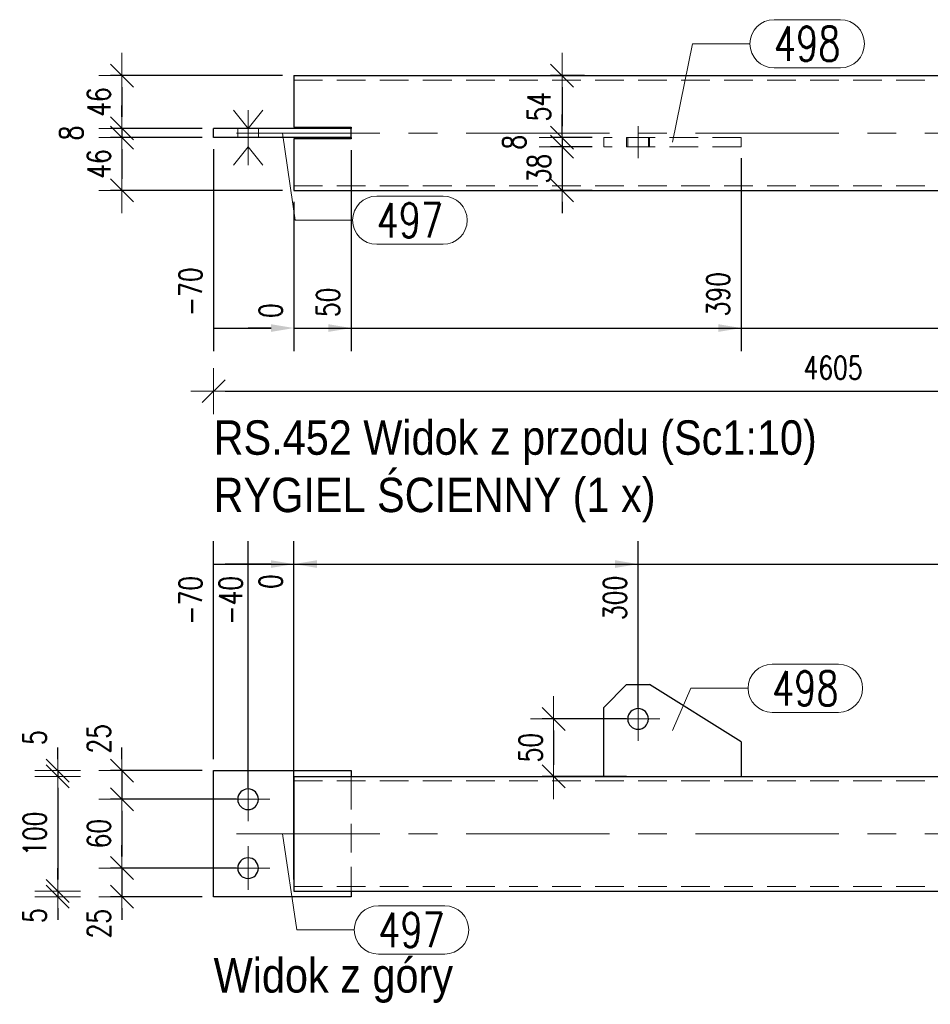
# Model space of a CAD drawing. Header units: millimetres. Extents: x -876 to 136, y 14938 to 15607.
# Tile 40 of 46: x -177 to -98, y 15332 to 15417. Entities that reach past the tile are written whole.
import ezdxf

# ---------------------------------------------------------------- set-up
doc = ezdxf.new("R2010")
doc.units = ezdxf.units.MM
doc.header["$LTSCALE"] = 10
doc.linetypes.add('HIDDEN', pattern=[0.375, 0.25, -0.125])
doc.linetypes.add('MITTE', pattern=[2, 1.25, -0.25, 0.25, -0.25])
doc.layers.get('Defpoints').update_dxf_attribs({"color": 1})
for name, color, linetype, lineweight in [('PS_Bolt', 4, 'Continuous', 13), ('PS_DIM', 4, 'Continuous', 13), ('PS_Hidden', 2, 'HIDDEN', 9), ('PS_Mid', 5, 'MITTE', 15), ('PS_Pos', 1, 'Continuous', 15), ('PS_Shape', 161, 'Continuous', 30), ('PS_SOLID', 7, 'Continuous', 30), ('PS_TEXT', 3, 'Continuous', 18)]:
    doc.layers.add(name, color=color, linetype=linetype, lineweight=lineweight)
doc.styles.add('gil', font='txt', dxfattribs={"width": 0.9})
doc.styles.add('simplex', font='simplex.shx', dxfattribs={"width": 0.75})
doc.dimstyles.new('1_10_GŁ_DS1-LS10', dxfattribs={"dimtxt": 2, "dimasz": 2, "dimexe": 2, "dimexo": 1, "dimgap": 1, "dimtad": 1, "dimjust": 4, "dimdec": 0, "dimlfac": 10, "dimtxsty": 'simplex', "dimblk1": 'NONE', "dimsah": 1, "dimcen": 2, "dimclrd": 256, "dimclre": 256, "dimclrt": 3, "dimadec": 1, "dimazin": 0, "dimtfac": 1, "dimtdec": 0, "dimtmove": 2, "dimatfit": 3, "dimfxl": 1, "dimarcsym": 0})
doc.dimstyles.new('1_10_PRZ', dxfattribs={"dimtxt": 2, "dimasz": 1, "dimexe": 2, "dimexo": 5, "dimgap": 1, "dimtad": 1, "dimdec": 0, "dimlfac": 10, "dimtxsty": 'simplex', "dimblk": 'dimznak', "dimcen": 2, "dimse1": 1, "dimse2": 1, "dimclrt": 3, "dimadec": 1, "dimazin": 0, "dimtfac": 1, "dimtdec": 0, "dimtix": 1, "dimtmove": 2, "dimatfit": 3, "dimldrblk": 'dim-grot', "dimfxl": 1, "dimarcsym": 0})
doc.dimstyles.new('1_10_PRZ_DS1-LS10', dxfattribs={"dimtxt": 2, "dimasz": 1, "dimexe": 2, "dimexo": 5, "dimgap": 1, "dimtad": 1, "dimdec": 0, "dimlfac": 10, "dimtxsty": 'simplex', "dimblk": 'dimznak', "dimcen": 2, "dimse1": 1, "dimse2": 1, "dimclrt": 3, "dimadec": 1, "dimazin": 0, "dimtfac": 1, "dimtdec": 0, "dimtix": 1, "dimtmove": 2, "dimatfit": 3, "dimldrblk": 'dim-grot', "dimfxl": 1, "dimarcsym": 0})
doc.dimstyles.new('1_10_SC', dxfattribs={"dimtxt": 2, "dimasz": 1, "dimexe": 1, "dimexo": 1, "dimgap": 1, "dimtad": 1, "dimdec": 0, "dimlfac": 10, "dimtxsty": 'simplex', "dimblk": 'dimznak', "dimcen": 2, "dimclrd": 256, "dimclre": 256, "dimclrt": 3, "dimadec": 1, "dimazin": 0, "dimtfac": 1, "dimtdec": 0, "dimtix": 1, "dimtmove": 2, "dimatfit": 3, "dimldrblk": 'dim-grot', "dimfxl": 1, "dimarcsym": 0})

# ---------------------------------------------------------------- blocks, each defined once
blk = doc.blocks.new('dimznak')
at = {"color": 0}
for points in [[(0, 2), (0, -2)], [(-2, 0), (2, 0)]]:
    blk.add_lwpolyline(points, dxfattribs=at)
at = {"color": 2}
blk.add_lwpolyline([(1, 1), (-1, -1)], dxfattribs=at)
blk = doc.blocks.new('*D165')
at = {"layer": 'Defpoints', "color": 0, "transparency": 16777216}
for p in [(-153.168, 15412.447), (-168.168, 15407.847), (-160.168, 15407.847)]:
    blk.add_point(p, dxfattribs=at)
at = {"layer": 'PS_DIM', "lineweight": -2, "transparency": 16777216}
for p, q in [((-154.168, 15412.447), (-169.168, 15412.447)), ((-168.168, 15411.447), (-168.168, 15408.847)), ((-161.168, 15407.847), (-169.168, 15407.847))]:
    blk.add_line(p, q, dxfattribs=at)
for p, rotation in [((-168.168, 15412.447), 90), ((-168.168, 15407.847), 270)]:
    blk.add_blockref('dimznak', p, dxfattribs=dict(at, rotation=rotation))
at = {"layer": 'PS_DIM', "color": 3, "transparency": 16777216, "insert": (-170.168, 15410.147), "char_height": 2, "attachment_point": 5, "rotation": 90, "style": 'simplex'}
blk.add_mtext('46', dxfattribs=at)
blk = doc.blocks.new('dim-grot')
blk.add_hatch(color=256).paths.add_polyline_path([(0, 0), (-2, 0.5), (-2, -0.5)])
blk.add_lwpolyline([(0, 0), (-2, 0.5), (-2, -0.5), (0, 0)])
blk = doc.blocks.new('*D166')
at = {"layer": 'Defpoints', "color": 0, "transparency": 16777216}
for p in [(-160.168, 15407.847), (-168.168, 15407.047), (-160.168, 15407.047)]:
    blk.add_point(p, dxfattribs=at)
at = {"layer": 'PS_DIM', "lineweight": -2, "transparency": 16777216}
for p, q in [((-168.168, 15408.847), (-168.168, 15409.847)), ((-161.168, 15407.847), (-169.168, 15407.847)), ((-168.168, 15407.847), (-168.168, 15407.047)), ((-161.168, 15407.047), (-169.168, 15407.047)), ((-168.168, 15406.047), (-168.168, 15405.047))]:
    blk.add_line(p, q, dxfattribs=at)
for p, rotation in [((-168.168, 15407.847), 270), ((-168.168, 15407.047), 90)]:
    blk.add_blockref('dimznak', p, dxfattribs=dict(at, rotation=rotation))
at = {"layer": 'PS_DIM', "color": 3, "transparency": 16777216, "insert": (-172.573, 15407.447), "char_height": 2, "attachment_point": 5, "rotation": 90, "style": 'simplex'}
blk.add_mtext('8', dxfattribs=at)
blk = doc.blocks.new('*D167')
at = {"layer": 'Defpoints', "color": 0, "transparency": 16777216}
for p in [(-160.168, 15407.047), (-168.168, 15402.447), (-153.168, 15402.447)]:
    blk.add_point(p, dxfattribs=at)
at = {"layer": 'PS_DIM', "lineweight": -2, "transparency": 16777216}
for p, q in [((-161.168, 15407.047), (-169.168, 15407.047)), ((-168.168, 15406.047), (-168.168, 15403.447)), ((-154.168, 15402.447), (-169.168, 15402.447))]:
    blk.add_line(p, q, dxfattribs=at)
for p, rotation in [((-168.168, 15407.047), 90), ((-168.168, 15402.447), 270)]:
    blk.add_blockref('dimznak', p, dxfattribs=dict(at, rotation=rotation))
at = {"layer": 'PS_DIM', "color": 3, "transparency": 16777216, "insert": (-170.168, 15404.747), "char_height": 2, "attachment_point": 5, "rotation": 90, "style": 'simplex'}
blk.add_mtext('46', dxfattribs=at)
blk = doc.blocks.new('*D267')
at = {"layer": 'Defpoints', "color": 0, "transparency": 16777216}
for p in [(-160.168, 15351.876), (-168.168, 15349.376), (-157.168, 15349.376)]:
    blk.add_point(p, dxfattribs=at)
at = {"layer": 'PS_DIM', "lineweight": -2, "transparency": 16777216}
for p, q in [((-168.168, 15352.876), (-168.168, 15353.876)), ((-161.168, 15351.876), (-169.168, 15351.876)), ((-168.168, 15351.876), (-168.168, 15349.376)), ((-158.168, 15349.376), (-169.168, 15349.376)), ((-168.168, 15348.376), (-168.168, 15347.376))]:
    blk.add_line(p, q, dxfattribs=at)
for p, rotation in [((-168.168, 15351.876), 270), ((-168.168, 15349.376), 90)]:
    blk.add_blockref('dimznak', p, dxfattribs=dict(at, rotation=rotation))
at = {"layer": 'PS_DIM', "color": 3, "transparency": 16777216, "insert": (-170.168, 15354.643), "char_height": 2, "attachment_point": 5, "rotation": 90, "style": 'simplex'}
blk.add_mtext('25', dxfattribs=at)
blk = doc.blocks.new('*D268')
at = {"layer": 'Defpoints', "color": 0, "transparency": 16777216}
for p in [(-157.168, 15349.376), (-168.168, 15343.376), (-157.168, 15343.376)]:
    blk.add_point(p, dxfattribs=at)
at = {"layer": 'PS_DIM', "lineweight": -2, "transparency": 16777216}
for p, q in [((-158.168, 15349.376), (-169.168, 15349.376)), ((-168.168, 15348.376), (-168.168, 15344.376)), ((-158.168, 15343.376), (-169.168, 15343.376))]:
    blk.add_line(p, q, dxfattribs=at)
for p, rotation in [((-168.168, 15349.376), 90), ((-168.168, 15343.376), 270)]:
    blk.add_blockref('dimznak', p, dxfattribs=dict(at, rotation=rotation))
at = {"layer": 'PS_DIM', "color": 3, "transparency": 16777216, "insert": (-170.168, 15346.376), "char_height": 2, "attachment_point": 5, "rotation": 90, "style": 'simplex'}
blk.add_mtext('60', dxfattribs=at)
blk = doc.blocks.new('*D269')
at = {"layer": 'Defpoints', "color": 0, "transparency": 16777216}
for p in [(-157.168, 15343.376), (-168.168, 15340.876), (-160.168, 15340.876)]:
    blk.add_point(p, dxfattribs=at)
at = {"layer": 'PS_DIM', "lineweight": -2, "transparency": 16777216}
for p, q in [((-168.168, 15344.376), (-168.168, 15345.376)), ((-158.168, 15343.376), (-169.168, 15343.376)), ((-168.168, 15343.376), (-168.168, 15340.876)), ((-161.168, 15340.876), (-169.168, 15340.876)), ((-168.168, 15339.876), (-168.168, 15338.876))]:
    blk.add_line(p, q, dxfattribs=at)
for p, rotation in [((-168.168, 15343.376), 270), ((-168.168, 15340.876), 90)]:
    blk.add_blockref('dimznak', p, dxfattribs=dict(at, rotation=rotation))
at = {"layer": 'PS_DIM', "color": 3, "transparency": 16777216, "insert": (-170.168, 15338.531), "char_height": 2, "attachment_point": 5, "rotation": 90, "style": 'simplex'}
blk.add_mtext('25', dxfattribs=at)
blk = doc.blocks.new('*D270')
at = {"layer": 'Defpoints', "color": 0, "transparency": 16777216}
for p in [(-148.168, 15351.876), (-173.763, 15351.376), (-153.168, 15351.376)]:
    blk.add_point(p, dxfattribs=at)
at = {"layer": 'PS_DIM', "color": 0, "lineweight": -2, "transparency": 16777216}
for p, q in [((-173.763, 15352.876), (-173.763, 15353.876)), ((-173.763, 15351.876), (-173.763, 15351.376)), ((-173.763, 15350.376), (-173.763, 15349.376))]:
    blk.add_line(p, q, dxfattribs=at)
for p, rotation in [((-173.763, 15351.876), 270), ((-173.763, 15351.376), 90)]:
    blk.add_blockref('dimznak', p, dxfattribs=dict(at, rotation=rotation))
at = {"layer": 'PS_DIM', "color": 3, "transparency": 16777216, "insert": (-175.763, 15354.752), "char_height": 2, "attachment_point": 5, "rotation": 90, "style": 'simplex'}
blk.add_mtext('5', dxfattribs=at)
blk = doc.blocks.new('*D271')
at = {"layer": 'Defpoints', "color": 0, "transparency": 16777216}
for p in [(-153.168, 15351.376), (-173.763, 15341.376), (-146.097, 15341.376)]:
    blk.add_point(p, dxfattribs=at)
at = {"layer": 'PS_DIM', "color": 0, "lineweight": -2, "transparency": 16777216}
blk.add_line((-173.763, 15350.376), (-173.763, 15342.376), dxfattribs=at)
for p, rotation in [((-173.763, 15351.376), 90), ((-173.763, 15341.376), 270)]:
    blk.add_blockref('dimznak', p, dxfattribs=dict(at, rotation=rotation))
at = {"layer": 'PS_DIM', "color": 3, "transparency": 16777216, "insert": (-175.763, 15346.376), "char_height": 2, "attachment_point": 5, "rotation": 90, "style": 'simplex'}
blk.add_mtext('100', dxfattribs=at)
blk = doc.blocks.new('*D272')
at = {"layer": 'Defpoints', "color": 0, "transparency": 16777216}
for p in [(-173.763, 15340.876), (-148.168, 15340.876), (-146.097, 15341.376)]:
    blk.add_point(p, dxfattribs=at)
at = {"layer": 'PS_DIM', "color": 0, "lineweight": -2, "transparency": 16777216}
for p, q in [((-173.763, 15342.376), (-173.763, 15343.376)), ((-173.763, 15341.376), (-173.763, 15340.876)), ((-173.763, 15339.876), (-173.763, 15338.876))]:
    blk.add_line(p, q, dxfattribs=at)
for p, rotation in [((-173.763, 15341.376), 270), ((-173.763, 15340.876), 90)]:
    blk.add_blockref('dimznak', p, dxfattribs=dict(at, rotation=rotation))
at = {"layer": 'PS_DIM', "color": 3, "transparency": 16777216, "insert": (-175.763, 15339.238), "char_height": 2, "attachment_point": 5, "rotation": 90, "style": 'simplex'}
blk.add_mtext('5', dxfattribs=at)
blk = doc.blocks.new('*D299')
at = {"layer": 'Defpoints', "color": 0, "transparency": 16777216}
for p in [(-160.168, 15407.047), (-153.168, 15402.447), (-153.168, 15390.447)]:
    blk.add_point(p, dxfattribs=at)
at = {"layer": 'PS_DIM', "lineweight": -2, "transparency": 16777216}
for p, q in [((-160.168, 15406.047), (-160.168, 15388.447)), ((-153.168, 15401.447), (-153.168, 15388.447)), ((-160.168, 15390.447), (-155.168, 15390.447))]:
    blk.add_line(p, q, dxfattribs=at)
at = {"layer": 'PS_DIM', "transparency": 16777216}
blk.add_solid([(-155.168, 15390.781), (-155.168, 15390.114), (-153.168, 15390.447)], dxfattribs=at)
at = {"layer": 'PS_DIM', "color": 3, "transparency": 16777216, "insert": (-162.188, 15393.61), "char_height": 2, "attachment_point": 5, "rotation": 90, "style": 'simplex'}
blk.add_mtext('-70', dxfattribs=at)
blk = doc.blocks.new('_None')
blk = doc.blocks.new('*D300')
at = {"layer": 'Defpoints', "color": 0, "transparency": 16777216}
for p in [(-153.168, 15402.447), (-153.168, 15402.447), (-153.168, 15390.447)]:
    blk.add_point(p, dxfattribs=at)
at = {"layer": 'PS_DIM', "lineweight": -2, "transparency": 16777216}
for p, q in [((-153.168, 15401.447), (-153.168, 15388.447)), ((-153.168, 15401.447), (-153.168, 15388.447)), ((-155.168, 15390.447), (-157.168, 15390.447)), ((-153.168, 15390.447), (-151.168, 15390.447))]:
    blk.add_line(p, q, dxfattribs=at)
at = {"layer": 'PS_DIM', "transparency": 16777216}
blk.add_solid([(-155.168, 15390.781), (-155.168, 15390.114), (-153.168, 15390.447)], dxfattribs=at)
at = {"layer": 'PS_DIM', "color": 3, "transparency": 16777216, "insert": (-155.188, 15391.967), "char_height": 2, "attachment_point": 5, "rotation": 90, "style": 'simplex'}
blk.add_mtext('0', dxfattribs=at)
blk = doc.blocks.new('*D301')
at = {"layer": 'Defpoints', "color": 0, "transparency": 16777216}
for p in [(-148.168, 15406.947), (-153.168, 15402.447), (-148.168, 15390.447)]:
    blk.add_point(p, dxfattribs=at)
at = {"layer": 'PS_DIM', "lineweight": -2, "transparency": 16777216}
for p, q in [((-148.168, 15405.947), (-148.168, 15388.447)), ((-153.168, 15401.447), (-153.168, 15388.447)), ((-153.168, 15390.447), (-150.168, 15390.447))]:
    blk.add_line(p, q, dxfattribs=at)
at = {"layer": 'PS_DIM', "transparency": 16777216}
blk.add_solid([(-150.168, 15390.781), (-150.168, 15390.114), (-148.168, 15390.447)], dxfattribs=at)
at = {"layer": 'PS_DIM', "color": 3, "transparency": 16777216, "insert": (-150.188, 15392.682), "char_height": 2, "attachment_point": 5, "rotation": 90, "style": 'simplex'}
blk.add_mtext('50', dxfattribs=at)
blk = doc.blocks.new('*D302')
at = {"layer": 'Defpoints', "color": 0, "transparency": 16777216}
for p in [(-114.168, 15406.247), (-153.168, 15402.447), (-114.168, 15390.447)]:
    blk.add_point(p, dxfattribs=at)
at = {"layer": 'PS_DIM', "lineweight": -2, "transparency": 16777216}
for p, q in [((-114.168, 15405.247), (-114.168, 15388.447)), ((-153.168, 15401.447), (-153.168, 15388.447)), ((-153.168, 15390.447), (-116.168, 15390.447))]:
    blk.add_line(p, q, dxfattribs=at)
at = {"layer": 'PS_DIM', "transparency": 16777216}
blk.add_solid([(-116.168, 15390.781), (-116.168, 15390.114), (-114.168, 15390.447)], dxfattribs=at)
at = {"layer": 'PS_DIM', "color": 3, "transparency": 16777216, "insert": (-116.188, 15393.396), "char_height": 2, "attachment_point": 5, "rotation": 90, "style": 'simplex'}
blk.add_mtext('390', dxfattribs=at)
blk = doc.blocks.new('*D303')
at = {"layer": 'Defpoints', "color": 0, "transparency": 16777216}
for p in [(-153.168, 15402.447), (-59.168, 15402.447), (-59.168, 15390.447)]:
    blk.add_point(p, dxfattribs=at)
at = {"layer": 'PS_DIM', "lineweight": -2, "transparency": 16777216}
for p, q in [((-153.168, 15401.447), (-153.168, 15388.447)), ((-59.168, 15401.447), (-59.168, 15388.447)), ((-153.168, 15390.447), (-61.168, 15390.447))]:
    blk.add_line(p, q, dxfattribs=at)
at = {"layer": 'PS_DIM', "transparency": 16777216}
blk.add_solid([(-61.168, 15390.781), (-61.168, 15390.114), (-59.168, 15390.447)], dxfattribs=at)
at = {"layer": 'PS_DIM', "color": 3, "transparency": 16777216, "insert": (-61.188, 15394.11), "char_height": 2, "attachment_point": 5, "rotation": 90, "style": 'simplex'}
blk.add_mtext('4465', dxfattribs=at)
blk = doc.blocks.new('*D304')
at = {"layer": 'Defpoints', "color": 0, "transparency": 16777216}
for p in [(-52.168, 15407.047), (-153.168, 15402.447), (-52.168, 15390.447)]:
    blk.add_point(p, dxfattribs=at)
at = {"layer": 'PS_DIM', "lineweight": -2, "transparency": 16777216}
for p, q in [((-52.168, 15406.047), (-52.168, 15388.447)), ((-153.168, 15401.447), (-153.168, 15388.447)), ((-153.168, 15390.447), (-54.168, 15390.447))]:
    blk.add_line(p, q, dxfattribs=at)
at = {"layer": 'PS_DIM', "transparency": 16777216}
blk.add_solid([(-54.168, 15390.781), (-54.168, 15390.114), (-52.168, 15390.447)], dxfattribs=at)
at = {"layer": 'PS_DIM', "color": 3, "transparency": 16777216, "insert": (-54.188, 15394.11), "char_height": 2, "attachment_point": 5, "rotation": 90, "style": 'simplex'}
blk.add_mtext('4535', dxfattribs=at)
blk = doc.blocks.new('*D305')
at = {"layer": 'Defpoints', "color": 0, "transparency": 16777216}
for p in [(-126.833, 15412.447), (-129.799, 15407.047), (-126.168, 15407.047)]:
    blk.add_point(p, dxfattribs=at)
at = {"layer": 'PS_DIM', "lineweight": -2, "transparency": 16777216}
for p, q in [((-127.833, 15412.447), (-130.799, 15412.447)), ((-129.799, 15411.447), (-129.799, 15408.047)), ((-127.168, 15407.047), (-130.799, 15407.047))]:
    blk.add_line(p, q, dxfattribs=at)
for p, rotation in [((-129.799, 15412.447), 90), ((-129.799, 15407.047), 270)]:
    blk.add_blockref('dimznak', p, dxfattribs=dict(at, rotation=rotation))
at = {"layer": 'PS_DIM', "color": 3, "transparency": 16777216, "insert": (-131.799, 15409.747), "char_height": 2, "attachment_point": 5, "rotation": 90, "style": 'simplex'}
blk.add_mtext('54', dxfattribs=at)
blk = doc.blocks.new('*D306')
at = {"layer": 'Defpoints', "color": 0, "transparency": 16777216}
for p in [(-126.168, 15407.047), (-129.799, 15406.247), (-126.168, 15406.247)]:
    blk.add_point(p, dxfattribs=at)
at = {"layer": 'PS_DIM', "lineweight": -2, "transparency": 16777216}
for p, q in [((-129.799, 15408.047), (-129.799, 15409.047)), ((-127.168, 15407.047), (-130.799, 15407.047)), ((-129.799, 15407.047), (-129.799, 15406.247)), ((-127.168, 15406.247), (-130.799, 15406.247)), ((-129.799, 15405.247), (-129.799, 15404.247))]:
    blk.add_line(p, q, dxfattribs=at)
for p, rotation in [((-129.799, 15407.047), 270), ((-129.799, 15406.247), 90)]:
    blk.add_blockref('dimznak', p, dxfattribs=dict(at, rotation=rotation))
at = {"layer": 'PS_DIM', "color": 3, "transparency": 16777216, "insert": (-133.963, 15406.647), "char_height": 2, "attachment_point": 5, "rotation": 90, "style": 'simplex'}
blk.add_mtext('8', dxfattribs=at)
blk = doc.blocks.new('*D307')
at = {"layer": 'Defpoints', "color": 0, "transparency": 16777216}
for p in [(-126.168, 15406.247), (-129.799, 15402.447), (-126.168, 15402.447)]:
    blk.add_point(p, dxfattribs=at)
at = {"layer": 'PS_DIM', "lineweight": -2, "transparency": 16777216}
for p, q in [((-129.799, 15407.247), (-129.799, 15408.247)), ((-127.168, 15406.247), (-130.799, 15406.247)), ((-129.799, 15406.247), (-129.799, 15402.447)), ((-127.168, 15402.447), (-130.799, 15402.447)), ((-129.799, 15401.447), (-129.799, 15400.447))]:
    blk.add_line(p, q, dxfattribs=at)
for p, rotation in [((-129.799, 15406.247), 270), ((-129.799, 15402.447), 90)]:
    blk.add_blockref('dimznak', p, dxfattribs=dict(at, rotation=rotation))
at = {"layer": 'PS_DIM', "color": 3, "transparency": 16777216, "insert": (-131.799, 15404.347), "char_height": 2, "attachment_point": 5, "rotation": 90, "style": 'simplex'}
blk.add_mtext('38', dxfattribs=at)
blk = doc.blocks.new('*D308')
at = {"layer": 'Defpoints', "color": 0, "transparency": 16777216}
for p in [(-153.168, 15369.876), (-160.168, 15351.876), (-153.168, 15341.376)]:
    blk.add_point(p, dxfattribs=at)
at = {"layer": 'PS_DIM', "lineweight": -2, "transparency": 16777216}
for p, q in [((-160.168, 15352.876), (-160.168, 15371.876)), ((-153.168, 15342.376), (-153.168, 15371.876)), ((-160.168, 15369.876), (-155.168, 15369.876))]:
    blk.add_line(p, q, dxfattribs=at)
at = {"layer": 'PS_DIM', "transparency": 16777216}
blk.add_solid([(-155.168, 15370.209), (-155.168, 15369.543), (-153.168, 15369.876)], dxfattribs=at)
at = {"layer": 'PS_DIM', "color": 3, "transparency": 16777216, "insert": (-162.188, 15366.713), "char_height": 2, "attachment_point": 5, "rotation": 90, "style": 'simplex'}
blk.add_mtext('-70', dxfattribs=at)
blk = doc.blocks.new('*D309')
at = {"layer": 'Defpoints', "color": 0, "transparency": 16777216}
for p in [(-153.168, 15369.876), (-157.168, 15349.376), (-153.168, 15341.376)]:
    blk.add_point(p, dxfattribs=at)
at = {"layer": 'PS_DIM', "lineweight": -2, "transparency": 16777216}
for p, q in [((-157.168, 15350.376), (-157.168, 15371.876)), ((-153.168, 15342.376), (-153.168, 15371.876)), ((-157.168, 15369.876), (-159.168, 15369.876)), ((-157.168, 15369.876), (-153.168, 15369.876)), ((-151.168, 15369.876), (-149.168, 15369.876))]:
    blk.add_line(p, q, dxfattribs=at)
at = {"layer": 'PS_DIM', "transparency": 16777216}
blk.add_solid([(-151.168, 15370.209), (-151.168, 15369.543), (-153.168, 15369.876)], dxfattribs=at)
at = {"layer": 'PS_DIM', "color": 3, "transparency": 16777216, "insert": (-158.684, 15366.713), "char_height": 2, "attachment_point": 5, "rotation": 90, "style": 'simplex'}
blk.add_mtext('-40', dxfattribs=at)
blk = doc.blocks.new('*D310')
at = {"layer": 'Defpoints', "color": 0, "transparency": 16777216}
for p in [(-153.168, 15369.876), (-153.168, 15351.376), (-153.168, 15341.376)]:
    blk.add_point(p, dxfattribs=at)
at = {"layer": 'PS_DIM', "lineweight": -2, "transparency": 16777216}
for p, q in [((-153.168, 15352.376), (-153.168, 15371.876)), ((-153.168, 15342.376), (-153.168, 15371.876)), ((-155.168, 15369.876), (-157.168, 15369.876)), ((-153.168, 15369.876), (-151.168, 15369.876))]:
    blk.add_line(p, q, dxfattribs=at)
at = {"layer": 'PS_DIM', "transparency": 16777216}
blk.add_solid([(-155.168, 15370.209), (-155.168, 15369.543), (-153.168, 15369.876)], dxfattribs=at)
at = {"layer": 'PS_DIM', "color": 3, "transparency": 16777216, "insert": (-155.188, 15368.356), "char_height": 2, "attachment_point": 5, "rotation": 90, "style": 'simplex'}
blk.add_mtext('0', dxfattribs=at)
blk = doc.blocks.new('*D311')
at = {"layer": 'Defpoints', "color": 0, "transparency": 16777216}
for p in [(-123.168, 15369.876), (-123.168, 15356.376), (-153.168, 15341.376)]:
    blk.add_point(p, dxfattribs=at)
at = {"layer": 'PS_DIM', "lineweight": -2, "transparency": 16777216}
for p, q in [((-153.168, 15342.376), (-153.168, 15371.876)), ((-123.168, 15357.376), (-123.168, 15371.876)), ((-153.168, 15369.876), (-125.168, 15369.876))]:
    blk.add_line(p, q, dxfattribs=at)
at = {"layer": 'PS_DIM', "transparency": 16777216}
blk.add_solid([(-125.168, 15370.209), (-125.168, 15369.543), (-123.168, 15369.876)], dxfattribs=at)
at = {"layer": 'PS_DIM', "color": 3, "transparency": 16777216, "insert": (-125.188, 15366.928), "char_height": 2, "attachment_point": 5, "rotation": 90, "style": 'simplex'}
blk.add_mtext('300', dxfattribs=at)
blk = doc.blocks.new('*D312')
at = {"layer": 'Defpoints', "color": 0, "transparency": 16777216}
for p in [(-55.168, 15369.876), (-55.168, 15349.376), (-153.168, 15341.376)]:
    blk.add_point(p, dxfattribs=at)
at = {"layer": 'PS_DIM', "lineweight": -2, "transparency": 16777216}
for p, q in [((-153.168, 15342.376), (-153.168, 15371.876)), ((-55.168, 15350.376), (-55.168, 15371.876)), ((-153.168, 15369.876), (-57.168, 15369.876))]:
    blk.add_line(p, q, dxfattribs=at)
at = {"layer": 'PS_DIM', "transparency": 16777216}
blk.add_solid([(-57.168, 15370.209), (-57.168, 15369.543), (-55.168, 15369.876)], dxfattribs=at)
at = {"layer": 'PS_DIM', "color": 3, "transparency": 16777216, "insert": (-57.188, 15366.213), "char_height": 2, "attachment_point": 5, "rotation": 90, "style": 'simplex'}
blk.add_mtext('4505', dxfattribs=at)
blk = doc.blocks.new('*D313')
at = {"layer": 'Defpoints', "color": 0, "transparency": 16777216}
for p in [(-52.168, 15369.876), (-52.168, 15351.876), (-153.168, 15341.376)]:
    blk.add_point(p, dxfattribs=at)
at = {"layer": 'PS_DIM', "lineweight": -2, "transparency": 16777216}
for p, q in [((-153.168, 15342.376), (-153.168, 15371.876)), ((-52.168, 15352.876), (-52.168, 15371.876)), ((-153.168, 15369.876), (-54.168, 15369.876))]:
    blk.add_line(p, q, dxfattribs=at)
at = {"layer": 'PS_DIM', "transparency": 16777216}
blk.add_solid([(-54.168, 15370.209), (-54.168, 15369.543), (-52.168, 15369.876)], dxfattribs=at)
at = {"layer": 'PS_DIM', "color": 3, "transparency": 16777216, "insert": (-50.186, 15366.213), "char_height": 2, "attachment_point": 5, "rotation": 90, "style": 'simplex'}
blk.add_mtext('4535', dxfattribs=at)
blk = doc.blocks.new('*D314')
at = {"layer": 'Defpoints', "color": 0, "transparency": 16777216}
for p in [(-123.168, 15356.376), (-130.534, 15351.376), (-123.168, 15351.376)]:
    blk.add_point(p, dxfattribs=at)
at = {"layer": 'PS_DIM', "lineweight": -2, "transparency": 16777216}
for p, q in [((-124.168, 15356.376), (-131.534, 15356.376)), ((-130.534, 15355.376), (-130.534, 15352.376)), ((-124.168, 15351.376), (-131.534, 15351.376))]:
    blk.add_line(p, q, dxfattribs=at)
for p, rotation in [((-130.534, 15356.376), 90), ((-130.534, 15351.376), 270)]:
    blk.add_blockref('dimznak', p, dxfattribs=dict(at, rotation=rotation))
at = {"layer": 'PS_DIM', "color": 3, "transparency": 16777216, "insert": (-132.534, 15353.876), "char_height": 2, "attachment_point": 5, "rotation": 90, "style": 'simplex'}
blk.add_mtext('50', dxfattribs=at)
blk = doc.blocks.new('*D439')
at = {"layer": 'Defpoints', "color": 0, "transparency": 16777216}
for p in [(-160.168, 15407.047), (-52.168, 15407.047), (-52.168, 15384.947)]:
    blk.add_point(p, dxfattribs=at)
at = {"layer": 'PS_DIM', "color": 0, "lineweight": -2, "transparency": 16777216}
blk.add_line((-159.168, 15384.947), (-53.168, 15384.947), dxfattribs=at)
at = {"layer": 'PS_DIM', "color": 0, "lineweight": -2, "transparency": 16777216, "rotation": 180}
blk.add_blockref('dimznak', (-160.168, 15384.947), dxfattribs=at)
at = {"layer": 'PS_DIM', "color": 0, "lineweight": -2, "transparency": 16777216}
blk.add_blockref('dimznak', (-52.168, 15384.947), dxfattribs=at)
at = {"layer": 'PS_DIM', "color": 3, "transparency": 16777216, "insert": (-106.168, 15386.987), "char_height": 2, "attachment_point": 5, "style": 'simplex'}
blk.add_mtext('4605', dxfattribs=at)
blk = doc.blocks.new('*X796')
at = {"layer": 'PS_Hidden', "color": 2, "linetype": 'HIDDEN'}
for p, q in [((-153.168, 15412.047), (-90.168, 15412.047)), ((-158.068, 15407.047), (-158.068, 15407.847)), ((-156.268, 15407.047), (-156.268, 15407.847)), ((-126.168, 15406.247), (-126.168, 15407.047)), ((-114.168, 15407.047), (-126.168, 15407.047)), ((-124.168, 15406.247), (-124.168, 15407.047)), ((-124.068, 15406.247), (-124.068, 15407.047)), ((-122.268, 15406.247), (-122.268, 15407.047)), ((-122.168, 15407.047), (-122.168, 15406.247)), ((-114.168, 15406.247), (-114.168, 15407.047)), ((-114.168, 15406.247), (-126.168, 15406.247)), ((-153.168, 15402.847), (-90.168, 15402.847))]:
    blk.add_line(p, q, dxfattribs=at)
at = {"layer": 'PS_Mid', "color": 5, "linetype": 'MITTE'}
for p, q in [((-157.168, 15408.847), (-157.168, 15406.047)), ((-157.168, 15408.847), (-157.168, 15406.047)), ((-123.168, 15408.047), (-123.168, 15405.247)), ((-158.168, 15407.447), (-90.168, 15407.447))]:
    blk.add_line(p, q, dxfattribs=at)
at = {"layer": 'PS_SOLID', "color": 7, "linetype": 'Continuous'}
for p, q in [((-153.168, 15412.447), (-90.168, 15412.447)), ((-153.168, 15412.447), (-153.168, 15407.947)), ((-148.168, 15407.847), (-160.168, 15407.847)), ((-160.168, 15407.047), (-160.168, 15407.847)), ((-153.168, 15407.947), (-148.168, 15407.947)), ((-148.168, 15407.947), (-148.168, 15407.847)), ((-148.168, 15407.047), (-148.168, 15407.847)), ((-148.168, 15407.047), (-160.168, 15407.047)), ((-153.168, 15406.947), (-153.168, 15402.447)), ((-148.168, 15406.947), (-153.168, 15406.947)), ((-148.168, 15407.047), (-148.168, 15406.947)), ((-153.168, 15402.447), (-90.168, 15402.447))]:
    blk.add_line(p, q, dxfattribs=at)
blk = doc.blocks.new('*X799')
at = {"color": 4, "linetype": 'Continuous'}
for p, q in [((-158.448, 15409.447), (-157.168, 15407.847)), ((-157.168, 15407.847), (-155.888, 15409.447)), ((-157.168, 15409.447), (-157.168, 15404.647)), ((-158.448, 15404.647), (-157.168, 15406.247)), ((-157.168, 15406.247), (-155.888, 15404.647))]:
    blk.add_line(p, q, dxfattribs=at)
blk = doc.blocks.new('*X800')
at = {"color": 4, "linetype": 'Continuous'}
for p, q in [((-158.448, 15409.447), (-157.168, 15407.847)), ((-157.168, 15407.847), (-155.888, 15409.447)), ((-157.168, 15409.447), (-157.168, 15404.647)), ((-158.448, 15404.647), (-157.168, 15406.247)), ((-157.168, 15406.247), (-155.888, 15404.647))]:
    blk.add_line(p, q, dxfattribs=at)
blk = doc.blocks.new('*X804')
at = {"color": 1}
for p, q in [((-111.319, 15417.323), (-105.533, 15417.323)), ((-120.168, 15406.647), (-118.419, 15415.223)), ((-118.419, 15415.223), (-113.419, 15415.223)), ((-111.319, 15413.123), (-105.533, 15413.123))]:
    blk.add_line(p, q, dxfattribs=at)
for centre, start, end in [((-111.319, 15415.223), 90, 270), ((-105.533, 15415.223), 270, 90)]:
    blk.add_arc(centre, 2.1, start, end, dxfattribs=at)
at = {"color": 30, "style": 'simplex', "width": 0.75}
blk.add_text('498', height=3, dxfattribs=at).set_placement((-111.319, 15413.723))
blk = doc.blocks.new('*X805')
at = {"color": 1}
for p, q in [((-154.168, 15407.447), (-153.054, 15399.845)), ((-145.954, 15401.945), (-140.168, 15401.945)), ((-153.054, 15399.845), (-148.054, 15399.845)), ((-145.954, 15397.745), (-140.168, 15397.745))]:
    blk.add_line(p, q, dxfattribs=at)
for centre, start, end in [((-145.954, 15399.845), 90, 270), ((-140.168, 15399.845), 270, 90)]:
    blk.add_arc(centre, 2.1, start, end, dxfattribs=at)
at = {"color": 30, "style": 'simplex', "width": 0.75}
blk.add_text('497', height=3, dxfattribs=at).set_placement((-145.954, 15398.345))
blk = doc.blocks.new('*X806')
at = {"color": 3, "style": 'gil', "width": 0.9}
for s, p in [('RS.452 Widok z przodu (Sc1:10)', (-160.168, 15379.404)), ('RYGIEL ŚCIENNY (1 x)', (-160.168, 15374.404))]:
    blk.add_text(s, height=3, dxfattribs=at).set_placement(p)
blk = doc.blocks.new('*X809')
at = {"layer": 'PS_Hidden', "color": 2, "linetype": 'HIDDEN'}
for p, q in [((-153.168, 15350.976), (-90.168, 15350.976)), ((-148.168, 15351.376), (-148.168, 15350.976)), ((-148.168, 15350.976), (-148.168, 15341.776)), ((-153.168, 15341.776), (-90.168, 15341.776)), ((-148.168, 15341.776), (-148.168, 15341.376))]:
    blk.add_line(p, q, dxfattribs=at)
at = {"layer": 'PS_Mid', "color": 5, "linetype": 'MITTE'}
for p, q in [((-123.168, 15358.276), (-123.168, 15354.476)), ((-121.268, 15356.376), (-125.068, 15356.376)), ((-157.168, 15351.276), (-157.168, 15347.476)), ((-155.268, 15349.376), (-159.068, 15349.376)), ((-158.168, 15346.376), (-90.168, 15346.376)), ((-157.168, 15345.276), (-157.168, 15341.476)), ((-155.268, 15343.376), (-159.068, 15343.376))]:
    blk.add_line(p, q, dxfattribs=at)
at = {"layer": 'PS_SOLID', "color": 7, "linetype": 'Continuous'}
for p, q in [((-124.168, 15359.376), (-126.168, 15357.376)), ((-124.168, 15359.376), (-122.168, 15359.376)), ((-114.168, 15354.376), (-122.168, 15359.376)), ((-126.168, 15351.376), (-126.168, 15357.376)), ((-114.168, 15354.376), (-114.168, 15351.376)), ((-160.168, 15351.876), (-148.168, 15351.876)), ((-160.168, 15340.876), (-160.168, 15351.876)), ((-148.168, 15351.876), (-148.168, 15351.376)), ((-153.168, 15351.376), (-153.168, 15341.376)), ((-153.168, 15351.376), (-90.168, 15351.376)), ((-148.168, 15340.876), (-160.168, 15340.876)), ((-153.168, 15341.376), (-90.168, 15341.376)), ((-148.168, 15341.376), (-148.168, 15340.876))]:
    blk.add_line(p, q, dxfattribs=at)
at = {"layer": 'PS_SOLID', "color": 7, "extrusion": (0, 0, -1)}
for centre in [(123.168, 15356.376), (157.168, 15349.376), (157.168, 15343.376)]:
    blk.add_circle(centre, 0.9, dxfattribs=at)
blk = doc.blocks.new('*X812')
at = {"color": 4, "linetype": 'Continuous'}
blk.add_line((-157.168, 15349.376), (-157.168, 15349.376), dxfattribs=at)
blk.add_line((-157.168, 15349.376), (-157.168, 15349.376), dxfattribs=at)
blk.add_line((-157.168, 15349.376), (-157.168, 15349.376), dxfattribs=at)
blk.add_line((-157.168, 15349.376), (-157.168, 15349.376), dxfattribs=at)
blk.add_line((-157.168, 15349.376), (-157.168, 15349.376), dxfattribs=at)
blk = doc.blocks.new('*X813')
at = {"color": 4, "linetype": 'Continuous'}
blk.add_line((-157.168, 15343.376), (-157.168, 15343.376), dxfattribs=at)
blk.add_line((-157.168, 15343.376), (-157.168, 15343.376), dxfattribs=at)
blk.add_line((-157.168, 15343.376), (-157.168, 15343.376), dxfattribs=at)
blk.add_line((-157.168, 15343.376), (-157.168, 15343.376), dxfattribs=at)
blk.add_line((-157.168, 15343.376), (-157.168, 15343.376), dxfattribs=at)
blk = doc.blocks.new('*X817')
at = {"color": 1}
for p, q in [((-111.48, 15361.151), (-105.695, 15361.151)), ((-120.168, 15355.376), (-118.58, 15359.051)), ((-118.58, 15359.051), (-113.58, 15359.051)), ((-111.48, 15356.951), (-105.695, 15356.951))]:
    blk.add_line(p, q, dxfattribs=at)
for centre, start, end in [((-111.48, 15359.051), 90, 270), ((-105.695, 15359.051), 270, 90)]:
    blk.add_arc(centre, 2.1, start, end, dxfattribs=at)
at = {"color": 30, "style": 'simplex', "width": 0.75}
blk.add_text('498', height=3, dxfattribs=at).set_placement((-111.48, 15357.551))
blk = doc.blocks.new('*X818')
at = {"color": 1}
for p, q in [((-154.168, 15346.376), (-152.911, 15337.99)), ((-145.811, 15340.09), (-140.025, 15340.09)), ((-152.911, 15337.99), (-147.911, 15337.99)), ((-145.811, 15335.89), (-140.025, 15335.89))]:
    blk.add_line(p, q, dxfattribs=at)
for centre, start, end in [((-145.811, 15337.99), 90, 270), ((-140.025, 15337.99), 270, 90)]:
    blk.add_arc(centre, 2.1, start, end, dxfattribs=at)
at = {"color": 30, "style": 'simplex', "width": 0.75}
blk.add_text('497', height=3, dxfattribs=at).set_placement((-145.811, 15336.49))
blk = doc.blocks.new('*X819')
at = {"color": 3, "style": 'gil', "width": 0.9}
blk.add_text('Widok z góry', height=3, dxfattribs=at).set_placement((-160.168, 15332.53))

msp = doc.modelspace()

# ---------------------------------------------------------------- block references
at = {"layer": 'PS_Bolt', "color": 4}
for name in ['*X799', '*X800', '*X812', '*X813']:
    msp.add_blockref(name, (0, 0), dxfattribs=at)
at = {"layer": 'PS_Pos'}
for name in ['*X804', '*X805', '*X817', '*X818']:
    msp.add_blockref(name, (0, 0), dxfattribs=at)
at = {"layer": 'PS_Shape', "color": 20}
for name in ['*X796', '*X809']:
    msp.add_blockref(name, (0, 0), dxfattribs=at)
at = {"layer": 'PS_TEXT'}
for name in ['*X806', '*X819']:
    msp.add_blockref(name, (0, 0), dxfattribs=at)

# ---------------------------------------------------------------- dimensions: what is measured, and where the dimension line sits
at = {"layer": 'PS_DIM'}
for base, p1, p2, dimstyle, picture, middle in [((-168.168, 15407.847), (-153.168, 15412.447), (-160.168, 15407.847), '1_10_SC', '*D165', (-170.168, 15410.147)), ((-129.799, 15407.047), (-126.833, 15412.447), (-126.168, 15407.047), '1_10_SC', '*D305', (-131.799, 15409.747)), ((-168.168, 15402.447), (-160.168, 15407.047), (-153.168, 15402.447), '1_10_SC', '*D167', (-170.168, 15404.747)), ((-129.799, 15402.447), (-126.168, 15406.247), (-126.168, 15402.447), '1_10_SC', '*D307', (-131.799, 15404.347)), ((-130.534, 15351.376), (-123.168, 15356.376), (-123.168, 15351.376), '1_10_SC', '*D314', (-132.534, 15353.876)), ((-173.763, 15341.376), (-153.168, 15351.376), (-146.097, 15341.376), '1_10_PRZ', '*D271', (-175.763, 15346.376)), ((-168.168, 15343.376), (-157.168, 15349.376), (-157.168, 15343.376), '1_10_SC', '*D268', (-170.168, 15346.376))]:
    dim = msp.add_linear_dim(base=base, p1=p1, p2=p2, angle=90, dimstyle=dimstyle, dxfattribs=at)
    dim.commit()
    dim.dimension.update_dxf_attribs({"geometry": picture, "text_midpoint": middle})
for base, p1, p2, dimstyle, picture, middle in [((-168.168, 15407.047), (-160.168, 15407.847), (-160.168, 15407.047), '1_10_SC', '*D166', (-172.573, 15407.447)), ((-129.799, 15406.247), (-126.168, 15407.047), (-126.168, 15406.247), '1_10_SC', '*D306', (-133.963, 15406.647)), ((-168.168, 15349.376), (-160.168, 15351.876), (-157.168, 15349.376), '1_10_SC', '*D267', (-170.168, 15354.643)), ((-173.763, 15351.376), (-148.168, 15351.876), (-153.168, 15351.376), '1_10_PRZ', '*D270', (-175.763, 15354.752)), ((-168.168, 15340.876), (-157.168, 15343.376), (-160.168, 15340.876), '1_10_SC', '*D269', (-170.168, 15338.531)), ((-173.763, 15340.876), (-146.097, 15341.376), (-148.168, 15340.876), '1_10_PRZ', '*D272', (-175.763, 15339.238))]:
    dim = msp.add_linear_dim(base=base, p1=p1, p2=p2, angle=90, dimstyle=dimstyle, dxfattribs=at)
    dim.commit()
    dim.dimension.update_dxf_attribs({"geometry": picture, "text_midpoint": middle, "dimtype": 128})
for base, p1, p2, text, picture, middle in [((-153.168, 15390.447), (-160.168, 15407.047), (-153.168, 15402.447), '-70', '*D299', (-162.188, 15393.61)), ((-52.168, 15390.447), (-153.168, 15402.447), (-52.168, 15407.047), '4535', '*D304', (-54.188, 15394.11)), ((-153.168, 15390.447), (-153.168, 15402.447), (-153.168, 15402.447), '0', '*D300', (-155.188, 15391.967)), ((-59.168, 15390.447), (-153.168, 15402.447), (-59.168, 15402.447), '4465', '*D303', (-61.188, 15394.11)), ((-153.168, 15369.876), (-160.168, 15351.876), (-153.168, 15341.376), '-70', '*D308', (-162.188, 15366.713)), ((-153.168, 15369.876), (-157.168, 15349.376), (-153.168, 15341.376), '-40', '*D309', (-158.684, 15366.713)), ((-153.168, 15369.876), (-153.168, 15351.376), (-153.168, 15341.376), '0', '*D310', (-155.188, 15368.356)), ((-55.168, 15369.876), (-153.168, 15341.376), (-55.168, 15349.376), '4505', '*D312', (-57.188, 15366.213)), ((-52.168, 15369.876), (-153.168, 15341.376), (-52.168, 15351.876), '4535', '*D313', (-50.186, 15366.213))]:
    dim = msp.add_linear_dim(base=base, p1=p1, p2=p2, text=text, dimstyle='1_10_GŁ_DS1-LS10', dxfattribs=at)
    dim.commit()
    dim.dimension.update_dxf_attribs({"geometry": picture, "text_midpoint": middle, "dimtype": 128, "text_rotation": 90})
dim = msp.add_linear_dim(base=(-52.168, 15384.947), p1=(-160.168, 15407.047), p2=(-52.168, 15407.047), text='4605', dimstyle='1_10_PRZ_DS1-LS10', dxfattribs=at)
dim.commit()
dim.dimension.update_dxf_attribs({"geometry": '*D439', "text_midpoint": (-106.168, 15386.987), "dimtype": 128})
for base, p1, p2, picture, middle in [((-148.168, 15390.447), (-153.168, 15402.447), (-148.168, 15406.947), '*D301', (-150.188, 15392.682)), ((-114.168, 15390.447), (-153.168, 15402.447), (-114.168, 15406.247), '*D302', (-116.188, 15393.396)), ((-123.168, 15369.876), (-153.168, 15341.376), (-123.168, 15356.376), '*D311', (-125.188, 15366.928))]:
    dim = msp.add_linear_dim(base=base, p1=p1, p2=p2, dimstyle='1_10_GŁ_DS1-LS10', dxfattribs=at)
    dim.commit()
    dim.dimension.update_dxf_attribs({"geometry": picture, "text_midpoint": middle, "dimtype": 128, "text_rotation": 90})

doc.saveas('drawing.dxf')
